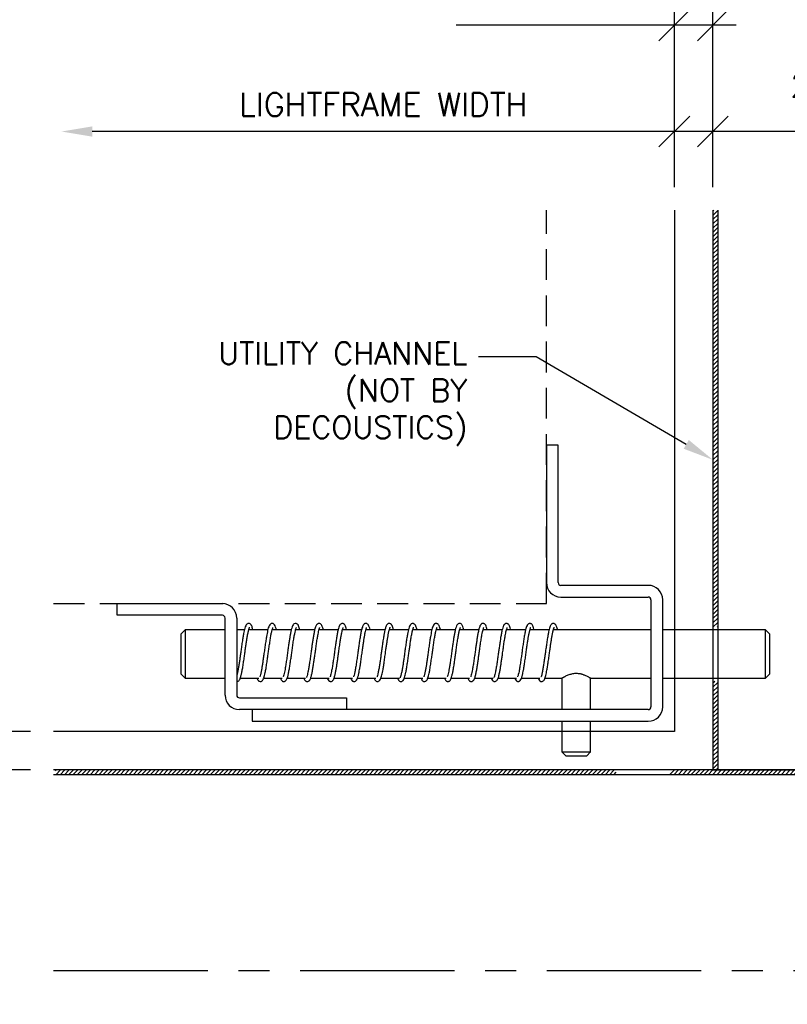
# Model space of a CAD drawing. Header units: inches. Extents: x 0 to 70.2, y -46 to 53.5.
# Tile 8 of 17: x 21.3 to 27.5, y 36.6 to 44.6. Entities that reach past the tile are written whole.
import ezdxf
from ezdxf import colors
from ezdxf.entities.mleader import LeaderData, LeaderLine
from ezdxf.math import Vec2, Vec3

# ---------------------------------------------------------------- set-up
doc = ezdxf.new("R2010")
doc.units = ezdxf.units.IN
doc.header["$MEASUREMENT"] = 0
doc.linetypes.add('CENTER', pattern=[2, 1.25, -0.25, 0.25, -0.25])
doc.linetypes.add('HIDDEN', pattern=[0.375, 0.25, -0.125])
for name, color, linetype in [('1-ARCH', 1, 'Continuous'), ('1-DIM', 4, 'Continuous'), ('1-MOUNT', 155, 'Continuous'), ('1-PANEL EDGE', 2, 'Continuous'), ('1-REF', 4, 'Continuous'), ('1-TEXT', 2, 'Continuous')]:
    doc.layers.add(name, color=color, linetype=linetype)
doc.styles.add('TEXT', font='romans.shx')
doc.dimstyles.new('DIM 6-12', dxfattribs={"dimscale": 2, "dimtxt": 0.09375, "dimasz": 0.125, "dimexe": 0.09375, "dimexo": 0.09375, "dimgap": 0.0625, "dimtad": 1, "dimdec": 5, "dimzin": 3, "dimdsep": 46, "dimlunit": 5, "dimtxsty": 'TEXT', "dimblk": 'OBLIQUE', "dimcen": 0.09375, "dimdle": 0.09375, "dimclrd": 256, "dimclre": 4, "dimclrt": 2, "dimadec": 0, "dimazin": 0, "dimtfac": 1, "dimtdec": 5, "dimtmove": 0, "dimatfit": 3, "dimfxl": 0, "dimtolj": 1, "dimtzin": 0, "dimlwd": -1, "dimlwe": -1, "dimarcsym": 0})

# ---------------------------------------------------------------- blocks, each defined once
blk = doc.blocks.new('_Oblique')
at = {"color": 0, "linetype": 'ByBlock', "lineweight": -2}
blk.add_line((-0.5, -0.5), (0.5, 0.5), dxfattribs=at)
blk = doc.blocks.new('*D59')
at = {"layer": '1-DIM', "color": 4, "transparency": 16777216}
blk.add_line((26.6079, 43.2533), (26.6079, 43.8909), dxfattribs=at)
at = {"layer": '1-DIM', "transparency": 16777216}
blk.add_line((26.7954, 43.7034), (21.8881, 43.7034), dxfattribs=at)
blk.add_solid([(21.8881, 43.7451), (21.8881, 43.6618), (21.6381, 43.7034)], dxfattribs=at)
at = {"layer": 'Defpoints', "color": 0, "transparency": 16777216}
for p in [(21.6381, 43.7034), (21.6381, 43.7034), (26.6079, 43.0658)]:
    blk.add_point(p, dxfattribs=at)
at = {"layer": '1-DIM', "transparency": 16777216, "xscale": 0.25, "yscale": 0.25, "zscale": 0.25}
blk.add_blockref('_Oblique', (26.6079, 43.7034), dxfattribs=at)
at = {"layer": '1-DIM', "color": 2, "transparency": 16777216, "insert": (24.248, 43.9222), "char_height": 0.1875, "attachment_point": 5, "style": 'TEXT', "bg_fill": 3, "box_fill_scale": 1.25, "bg_fill_color": 256, "bg_fill_true_color": 13158600, "bg_fill_transparency": 0}
blk.add_mtext('\\A1;LIGHTFRAME WIDTH', dxfattribs=at)
blk = doc.blocks.new('*D60')
at = {"layer": '1-DIM', "transparency": 16777216}
blk.add_line((19.2218, 39.0248), (19.2218, 38.3373), dxfattribs=at)
at = {"layer": '1-DIM', "color": 4, "transparency": 16777216}
for p, q in [((19.8325, 38.8373), (19.0343, 38.8373)), ((21.387, 38.5248), (19.0343, 38.5248))]:
    blk.add_line(p, q, dxfattribs=at)
at = {"layer": 'Defpoints', "color": 0, "transparency": 16777216}
for p in [(20.02, 38.8373), (19.2218, 38.5248), (21.5745, 38.5248)]:
    blk.add_point(p, dxfattribs=at)
at = {"layer": '1-DIM', "transparency": 16777216, "xscale": 0.25, "yscale": 0.25, "zscale": 0.25}
for p, rotation in [((19.2218, 38.8373), 90), ((19.2218, 38.5248), 270)]:
    blk.add_blockref('_Oblique', p, dxfattribs=dict(at, rotation=rotation))
at = {"layer": '1-DIM', "color": 2, "transparency": 16777216, "insert": (18.6906, 38.681), "char_height": 0.1875, "attachment_point": 5, "rotation": 90, "style": 'TEXT', "bg_fill": 3, "box_fill_scale": 1.25, "bg_fill_color": 256, "bg_fill_true_color": 13158600, "bg_fill_transparency": 0}
blk.add_mtext('\\A1;NOM.\\P{\\H1.000000x;\\S5/16;}" [7.9]', dxfattribs=at)
blk = doc.blocks.new('*D61')
at = {"layer": '1-DIM', "transparency": 16777216}
blk.add_line((20.02, 38.7123), (20.02, 35.0873), dxfattribs=at)
at = {"layer": '1-DIM', "color": 4, "transparency": 16777216}
blk.add_line((21.387, 35.2748), (19.8325, 35.2748), dxfattribs=at)
at = {"layer": 'Defpoints', "color": 0, "transparency": 16777216}
for p in [(20.02, 38.5248), (20.02, 35.2748), (21.5745, 35.2748)]:
    blk.add_point(p, dxfattribs=at)
at = {"layer": '1-DIM', "transparency": 16777216, "xscale": 0.25, "yscale": 0.25, "zscale": 0.25}
for p, rotation in [((20.02, 38.5248), 90), ((20.02, 35.2748), 270)]:
    blk.add_blockref('_Oblique', p, dxfattribs=dict(at, rotation=rotation))
at = {"layer": '1-DIM', "color": 2, "transparency": 16777216, "insert": (19.645, 36.8998), "char_height": 0.1875, "attachment_point": 5, "rotation": 90, "style": 'TEXT', "bg_fill": 3, "box_fill_scale": 1.25, "bg_fill_color": 256, "bg_fill_true_color": 13158600, "bg_fill_transparency": 0}
blk.add_mtext('\\A1;3{\\H1.000000x;\\S1/4;}" [82.6]', dxfattribs=at)
blk = doc.blocks.new('*D64')
at = {"layer": '1-DIM', "transparency": 16777216}
blk.add_line((20.02, 38.6498), (20.02, 42.1114), dxfattribs=at)
at = {"layer": '1-DIM', "color": 4, "transparency": 16777216}
blk.add_line((21.387, 38.8373), (19.8325, 38.8373), dxfattribs=at)
at = {"layer": '1-DIM', "transparency": 16777216}
blk.add_solid([(19.9784, 42.1114), (20.0617, 42.1114), (20.02, 42.3614)], dxfattribs=at)
at = {"layer": 'Defpoints', "color": 0, "transparency": 16777216}
for p in [(20.02, 42.3614), (20.02, 42.3614), (21.5745, 38.8373)]:
    blk.add_point(p, dxfattribs=at)
at = {"layer": '1-DIM', "transparency": 16777216, "xscale": 0.25, "yscale": 0.25, "zscale": 0.25, "rotation": 270}
blk.add_blockref('_Oblique', (20.02, 38.8373), dxfattribs=at)
at = {"layer": '1-DIM', "color": 2, "transparency": 16777216, "insert": (19.8013, 40.4743), "char_height": 0.1875, "attachment_point": 5, "rotation": 90, "style": 'TEXT', "bg_fill": 3, "box_fill_scale": 1.25, "bg_fill_color": 256, "bg_fill_true_color": 13158600, "bg_fill_transparency": 0}
blk.add_mtext('\\A1;LIGHTFRAME LENGTH', dxfattribs=at)
blk = doc.blocks.new('LF_slidebolt_side')
at = {"layer": '1-MOUNT'}
for p, q in [((-8.3, 31.38), (-9.11, 30.57)), ((-9.11, 30.57), (-9.11, 24.24)), ((-3.18, 30.57), (-4, 31.38)), ((-3.18, 24.24), (-3.18, 30.57)), ((60.58, 24.24), (-20.97, 24.24)), ((60.58, 21.83), (60.58, 24.24)), ((-23.94, 21.27), (-23.94, -0.79)), ((-21.53, -0.79), (-21.53, 21.27)), ((-20.97, 21.83), (60.58, 21.83)), ((-9.11, 21.83), (-9.11, 15.39)), ((-3.18, 15.39), (-3.18, 21.83)), ((41.17, 21.83), (63.21, 21.83)), ((41.17, 19.42), (41.17, 21.83)), ((63.21, 19.42), (41.17, 19.42)), ((63.77, 2.97), (63.77, 18.86)), ((66.18, 18.86), (66.18, 2.97)), ((-45.14, 15.39), (-45.95, 14.57)), ((-45.95, 6.23), (-45.95, 14.57)), ((-23.94, 15.39), (-45.14, 15.39)), ((-45.14, 15.39), (-45.14, 5.42)), ((-9.11, 15.39), (-21.53, 15.39)), ((0.31, 15.39), (-3.19, 15.39)), ((5.13, 15.39), (1.33, 15.39)), ((9.96, 15.39), (6.16, 15.39)), ((14.79, 15.39), (10.98, 15.39)), ((19.61, 15.39), (15.81, 15.39)), ((24.43, 15.39), (20.63, 15.39)), ((29.27, 15.39), (25.46, 15.39)), ((34.09, 15.39), (30.29, 15.39)), ((38.91, 15.39), (35.11, 15.39)), ((43.74, 15.39), (39.94, 15.39)), ((48.57, 15.39), (44.76, 15.39)), ((53.39, 15.39), (49.59, 15.39)), ((58.22, 15.39), (54.42, 15.39)), ((63.05, 15.39), (59.24, 15.39)), ((63.77, 16.05), (63.73, 16.05)), ((74.4, 15.39), (66.18, 15.39)), ((75.21, 14.57), (74.4, 15.39)), ((74.4, 5.42), (74.4, 15.39)), ((75.21, 14.57), (75.21, 6.23)), ((-45.95, 6.23), (-45.14, 5.42)), ((74.4, 5.42), (75.21, 6.23)), ((-45.14, 5.42), (-23.94, 5.42)), ((-21.53, 5.42), (-1.43, 5.42)), ((-0.54, 5.42), (3.4, 5.42)), ((4.29, 5.42), (8.23, 5.42)), ((9.11, 5.42), (13.05, 5.42)), ((13.94, 5.42), (17.88, 5.42)), ((18.76, 5.42), (22.7, 5.42)), ((23.59, 5.42), (27.53, 5.42)), ((28.42, 5.42), (32.36, 5.42)), ((33.25, 5.42), (37.18, 5.42)), ((38.07, 5.42), (42.01, 5.42)), ((42.89, 5.42), (46.83, 5.42)), ((47.72, 5.42), (51.66, 5.42)), ((52.55, 5.42), (56.48, 5.42)), ((57.37, 5.42), (61.31, 5.42)), ((62.2, 5.42), (63.77, 5.42)), ((66.18, 5.42), (74.4, 5.42)), ((66.74, 2.41), (88.42, 2.41)), ((88.42, 2.41), (88.42, 0)), ((88.42, 0), (66.74, 0)), ((-2.97, -1.35), (-20.97, -1.35)), ((-20.97, -3.76), (-2.97, -3.76)), ((-2.41, -4.32), (-2.41, -32.65)), ((0, -32.65), (0, -4.32)), ((-2.41, -32.65), (0, -32.65))]:
    blk.add_line(p, q, dxfattribs=at)
for centre, radius, start, end in [((-6.15, -3101.6), 3132.17, 89.94575, 90.05425), ((-6.15, -2192.29), 2223.67, 89.94453, 90.05546), ((-20.97, 21.27), 2.97, 90, 180), ((-20.97, 21.27), 0.559, 90, 180), ((63.21, 18.86), 2.97, 0, 90), ((63.21, 18.86), 0.559, 0, 90), ((66.74, 2.97), 2.97, 180, 270), ((66.74, 2.97), 0.559, 180, 270), ((-20.97, -0.79), 2.97, 180, 270), ((-20.97, -0.79), 0.559, 180, 270), ((-2.97, -4.32), 2.97, 0, 90), ((-2.97, -4.32), 0.559, 0, 90)]:
    blk.add_arc(centre, radius, start, end, dxfattribs=at)
for points, knots in [([(-9.11, 15.39), (-9.11, 15.39), (-9.11, 15.38), (-9.08, 15.37), (-9.04, 15.34), (-8.96, 15.3), (-8.82, 15.22), (-8.59, 15.09), (-8.3, 14.95), (-8.01, 14.82), (-7.74, 14.71), (-7.51, 14.63), (-7.27, 14.56), (-6.97, 14.49), (-6.61, 14.43), (-6.2, 14.4), (-5.78, 14.42), (-5.38, 14.48), (-4.99, 14.57), (-4.61, 14.69), (-4.25, 14.83), (-3.97, 14.96), (-3.76, 15.06), (-3.62, 15.14), (-3.49, 15.21), (-3.38, 15.27), (-3.3, 15.32), (-3.24, 15.35), (-3.2, 15.38), (-3.18, 15.39), (-3.18, 15.38), (-3.19, 15.38)], [0, 0, 0, 0, 0.023425, 0.047032, 0.071201, 0.095557, 0.142515, 0.190663, 0.241256, 0.293023, 0.321148, 0.349475, 0.37849, 0.407774, 0.450793, 0.495015, 0.53806, 0.582397, 0.625169, 0.668854, 0.718999, 0.770272, 0.798502, 0.82694, 0.856075, 0.885475, 0.911776, 0.938305, 0.9656, 0.993179, 1, 1, 1, 1]), ([(-3.14, 15.39), (-3.14, 15.39), (-3.16, 15.42), (-3.17, 15.45), (-3.18, 15.47)], [0, 0, 0, 0, 0.176888, 1, 1, 1, 1]), ([(-2.3, 5.42), (-2.29, 5.36), (-2.24, 5.14), (-2.15, 4.86), (-2.04, 4.58), (-1.95, 4.41), (-1.84, 4.27), (-1.69, 4.15), (-1.47, 4.08), (-1.26, 4.11), (-1.09, 4.19), (-0.96, 4.32), (-0.82, 4.52), (-0.69, 4.85), (-0.56, 5.28), (-0.43, 5.86), (-0.29, 6.6), (-0.14, 7.53), (0.01, 8.56), (0.15, 9.56), (0.28, 10.5), (0.41, 11.41), (0.54, 12.32), (0.68, 13.22), (0.83, 14.03), (0.97, 14.66), (1.08, 15.03), (1.12, 15.1), (1.12, 15.11)], [0, 0, 0, 0, 0.013644, 0.055571, 0.090938, 0.118208, 0.138843, 0.157756, 0.181394, 0.201638, 0.215986, 0.242047, 0.277482, 0.31408, 0.362001, 0.407076, 0.459032, 0.517465, 0.575993, 0.628405, 0.67438, 0.721003, 0.771499, 0.825011, 0.880873, 0.937953, 0.993632, 1, 1, 1, 1]), ([(1.68, 15.39), (1.67, 15.42), (1.61, 15.6), (1.49, 15.8), (1.27, 16.01), (0.95, 16.07), (0.73, 16), (0.55, 15.86), (0.38, 15.61), (0.25, 15.28), (0.13, 14.82), (0.01, 14.29), (-0.11, 13.68), (-0.24, 12.9), (-0.39, 11.93), (-0.54, 10.86), (-0.68, 9.84), (-0.81, 8.93), (-0.93, 8.1), (-1.04, 7.34), (-1.17, 6.6), (-1.3, 5.9), (-1.42, 5.4), (-1.51, 5.11), (-1.57, 4.97), (-1.6, 4.91), (-1.63, 4.88), (-1.62, 4.89), (-1.62, 4.89)], [0, 0, 0, 0, 0.010051, 0.060288, 0.101319, 0.122146, 0.147859, 0.178102, 0.206652, 0.258541, 0.305038, 0.34774, 0.389509, 0.439102, 0.497507, 0.557715, 0.611101, 0.658694, 0.703632, 0.747971, 0.792791, 0.84515, 0.905683, 0.936279, 0.962189, 0.983274, 0.999595, 1, 1, 1, 1]), ([(2.52, 5.42), (2.54, 5.36), (2.6, 5.09), (2.7, 4.76), (2.86, 4.43), (3.02, 4.22), (3.28, 4.09), (3.48, 4.09), (3.66, 4.15), (3.79, 4.24), (3.89, 4.35), (4.02, 4.55), (4.15, 4.88), (4.29, 5.39), (4.44, 6.06), (4.59, 6.91), (4.74, 7.9), (4.89, 8.92), (5.03, 9.93), (5.17, 10.97), (5.33, 12.06), (5.49, 13.1), (5.64, 13.96), (5.78, 14.58), (5.89, 14.96), (5.93, 15.06), (5.94, 15.09)], [0, 0, 0, 0, 0.015034, 0.06595, 0.110952, 0.151688, 0.173336, 0.193064, 0.209096, 0.225651, 0.247105, 0.271689, 0.320431, 0.368952, 0.421814, 0.479395, 0.539006, 0.594335, 0.644178, 0.696552, 0.755805, 0.819027, 0.877632, 0.929615, 0.976039, 1, 1, 1, 1]), ([(6.51, 15.39), (6.5, 15.41), (6.44, 15.6), (6.33, 15.78), (6.12, 15.97), (5.98, 16.04), (5.83, 16.06), (5.67, 16.04), (5.53, 15.98), (5.31, 15.79), (5.14, 15.46), (4.98, 14.96), (4.84, 14.33), (4.71, 13.68), (4.59, 12.95), (4.46, 12.05), (4.3, 11), (4.15, 9.89), (4.01, 8.87), (3.88, 7.97), (3.76, 7.18), (3.63, 6.47), (3.5, 5.81), (3.39, 5.35), (3.3, 5.07), (3.24, 4.94), (3.24, 4.93), (3.24, 4.92)], [0, 0, 0, 0, 0.008412, 0.062168, 0.08746, 0.107237, 0.120486, 0.133216, 0.152541, 0.17782, 0.2346, 0.295599, 0.34886, 0.392793, 0.436897, 0.48978, 0.551137, 0.609957, 0.664372, 0.7144, 0.761058, 0.805796, 0.85603, 0.913944, 0.945016, 0.97427, 1, 1, 1, 1]), ([(7.35, 5.42), (7.36, 5.36), (7.42, 5.12), (7.52, 4.79), (7.66, 4.47), (7.81, 4.28), (7.93, 4.18), (8.1, 4.1), (8.31, 4.08), (8.52, 4.16), (8.67, 4.29), (8.79, 4.45), (8.93, 4.73), (9.07, 5.22), (9.23, 5.91), (9.39, 6.73), (9.52, 7.62), (9.66, 8.54), (9.79, 9.45), (9.92, 10.38), (10.05, 11.37), (10.21, 12.39), (10.35, 13.33), (10.49, 14.06), (10.62, 14.63), (10.71, 14.96), (10.78, 15.14), (10.82, 15.22), (10.82, 15.23), (10.82, 15.24)], [0, 0, 0, 0, 0.014391, 0.056443, 0.102472, 0.129824, 0.148837, 0.163907, 0.181577, 0.204355, 0.223648, 0.241143, 0.284883, 0.338644, 0.393236, 0.446504, 0.497611, 0.545873, 0.590519, 0.633831, 0.682992, 0.737921, 0.79361, 0.843242, 0.886164, 0.931349, 0.956938, 0.983351, 1, 1, 1, 1]), ([(11.33, 15.39), (11.33, 15.41), (11.27, 15.6), (11.16, 15.78), (10.94, 15.98), (10.72, 16.07), (10.42, 16.03), (10.22, 15.87), (10.1, 15.71), (10, 15.51), (9.89, 15.21), (9.76, 14.76), (9.63, 14.14), (9.49, 13.42), (9.38, 12.67), (9.26, 11.89), (9.14, 11.04), (9.01, 10.09), (8.86, 9.04), (8.71, 8), (8.57, 7.09), (8.44, 6.38), (8.33, 5.82), (8.22, 5.37), (8.09, 4.99), (8.08, 4.95), (8.07, 4.93)], [0, 0, 0, 0, 0.00631, 0.062701, 0.089562, 0.115987, 0.141622, 0.171844, 0.19675, 0.226581, 0.264219, 0.306446, 0.363832, 0.412727, 0.456882, 0.501631, 0.547088, 0.596794, 0.652695, 0.71419, 0.769405, 0.816233, 0.857478, 0.902054, 0.950854, 1, 1, 1, 1]), ([(12.17, 5.42), (12.17, 5.41), (12.22, 5.21), (12.32, 4.87), (12.48, 4.47), (12.66, 4.23), (12.92, 4.1), (13.16, 4.08), (13.36, 4.17), (13.5, 4.3), (13.6, 4.43), (13.7, 4.62), (13.83, 4.96), (13.97, 5.52), (14.13, 6.28), (14.27, 7.08), (14.39, 7.91), (14.52, 8.75), (14.64, 9.65), (14.78, 10.64), (14.93, 11.69), (15.08, 12.7), (15.22, 13.54), (15.35, 14.21), (15.47, 14.73), (15.58, 15.06), (15.59, 15.11), (15.6, 15.11)], [0, 0, 0, 0, 0.00068, 0.049219, 0.104517, 0.151533, 0.171806, 0.19554, 0.218086, 0.23599, 0.257237, 0.28595, 0.322526, 0.384549, 0.441173, 0.491223, 0.538131, 0.583821, 0.628989, 0.679064, 0.735686, 0.795255, 0.848395, 0.894884, 0.941245, 0.995206, 1, 1, 1, 1]), ([(16.16, 15.39), (16.15, 15.42), (16.1, 15.56), (16.01, 15.72), (15.89, 15.88), (15.78, 15.97), (15.62, 16.04), (15.41, 16.07), (15.2, 15.99), (15.06, 15.88), (14.97, 15.77), (14.87, 15.6), (14.73, 15.28), (14.57, 14.68), (14.4, 13.89), (14.25, 13.02), (14.12, 12.12), (13.99, 11.23), (13.86, 10.32), (13.73, 9.34), (13.58, 8.3), (13.43, 7.31), (13.29, 6.47), (13.16, 5.83), (13.03, 5.32), (12.94, 5.04), (12.88, 4.91), (12.88, 4.91), (12.88, 4.91)], [0, 0, 0, 0, 0.010434, 0.04871, 0.072974, 0.091786, 0.106406, 0.127328, 0.151282, 0.170379, 0.185748, 0.20438, 0.255626, 0.319643, 0.3807, 0.436765, 0.488702, 0.537435, 0.583384, 0.633852, 0.690965, 0.751686, 0.806647, 0.854684, 0.901016, 0.955258, 0.982967, 1, 1, 1, 1]), ([(17, 5.42), (17.04, 5.26), (17.13, 4.92), (17.25, 4.6), (17.4, 4.34), (17.56, 4.18), (17.77, 4.08), (18.1, 4.1), (18.35, 4.3), (18.53, 4.61), (18.7, 5.09), (18.85, 5.74), (18.99, 6.45), (19.11, 7.19), (19.23, 7.98), (19.36, 8.88), (19.5, 9.9), (19.65, 10.99), (19.81, 12.05), (19.94, 12.95), (20.07, 13.66), (20.19, 14.26), (20.3, 14.75), (20.41, 15.08), (20.43, 15.12), (20.43, 15.12)], [0, 0, 0, 0, 0.043484, 0.093407, 0.120823, 0.150147, 0.177384, 0.198573, 0.238426, 0.285861, 0.344726, 0.402594, 0.452296, 0.495499, 0.540584, 0.588958, 0.641359, 0.698132, 0.75832, 0.810989, 0.85536, 0.896789, 0.944646, 0.998066, 1, 1, 1, 1]), ([(20.99, 15.39), (20.97, 15.43), (20.92, 15.58), (20.81, 15.75), (20.69, 15.9), (20.54, 16), (20.37, 16.06), (20.16, 16.05), (19.91, 15.92), (19.74, 15.71), (19.59, 15.38), (19.45, 14.91), (19.3, 14.25), (19.14, 13.42), (19, 12.46), (18.84, 11.44), (18.7, 10.44), (18.57, 9.41), (18.41, 8.34), (18.25, 7.27), (18.09, 6.36), (17.96, 5.71), (17.84, 5.25), (17.76, 5.02), (17.71, 4.92), (17.71, 4.91), (17.7, 4.9)], [0, 0, 0, 0, 0.017164, 0.050408, 0.080177, 0.096747, 0.113208, 0.133413, 0.155356, 0.196701, 0.242532, 0.294327, 0.349722, 0.407652, 0.466942, 0.523819, 0.576221, 0.626621, 0.684792, 0.749955, 0.811241, 0.863415, 0.907764, 0.955101, 0.980202, 1, 1, 1, 1]), ([(21.83, 5.42), (21.83, 5.39), (21.89, 5.11), (22.01, 4.75), (22.17, 4.4), (22.37, 4.2), (22.53, 4.12), (22.67, 4.09), (22.83, 4.1), (22.97, 4.15), (23.19, 4.31), (23.36, 4.62), (23.51, 5.05), (23.64, 5.6), (23.77, 6.2), (23.89, 6.88), (24.02, 7.74), (24.17, 8.78), (24.33, 9.87), (24.47, 10.91), (24.6, 11.84), (24.73, 12.66), (24.85, 13.41), (24.98, 14.11), (25.1, 14.62), (25.19, 14.94), (25.22, 15.04), (25.24, 15.09)], [0, 0, 0, 0, 0.007043, 0.066349, 0.122986, 0.148739, 0.169518, 0.183831, 0.195383, 0.212966, 0.236662, 0.288952, 0.343324, 0.392249, 0.434816, 0.477468, 0.528367, 0.588059, 0.6465, 0.70007, 0.749571, 0.795827, 0.839551, 0.888522, 0.946096, 0.977231, 1, 1, 1, 1]), ([(25.81, 15.39), (25.81, 15.4), (25.77, 15.52), (25.69, 15.66), (25.59, 15.83), (25.42, 15.98), (25.16, 16.07), (24.92, 16.03), (24.75, 15.92), (24.63, 15.79), (24.51, 15.59), (24.39, 15.3), (24.28, 14.9), (24.14, 14.32), (23.99, 13.54), (23.83, 12.54), (23.67, 11.45), (23.52, 10.39), (23.39, 9.38), (23.24, 8.37), (23.09, 7.37), (22.94, 6.47), (22.79, 5.75), (22.66, 5.24), (22.55, 4.95), (22.53, 4.92), (22.53, 4.9)], [0, 0, 0, 0, 0.006092, 0.038462, 0.06524, 0.092167, 0.116449, 0.14173, 0.16012, 0.185385, 0.218239, 0.250557, 0.295482, 0.34303, 0.399883, 0.464658, 0.527162, 0.581784, 0.631996, 0.686907, 0.745879, 0.805117, 0.862091, 0.915696, 0.963926, 1, 1, 1, 1]), ([(26.65, 5.42), (26.69, 5.27), (26.76, 4.99), (26.86, 4.69), (26.96, 4.49), (27.05, 4.36), (27.14, 4.25), (27.29, 4.14), (27.53, 4.07), (27.78, 4.13), (28.02, 4.32), (28.19, 4.63), (28.34, 5.08), (28.48, 5.64), (28.61, 6.29), (28.75, 7.1), (28.9, 8.09), (29.05, 9.14), (29.19, 10.15), (29.32, 11.07), (29.44, 11.93), (29.57, 12.75), (29.7, 13.56), (29.85, 14.31), (29.97, 14.8), (30.06, 15.08), (30.11, 15.19), (30.14, 15.25), (30.14, 15.25), (30.14, 15.26)], [0, 0, 0, 0, 0.03666, 0.073149, 0.102442, 0.119519, 0.134364, 0.153052, 0.176144, 0.200711, 0.22557, 0.27761, 0.329693, 0.374965, 0.418227, 0.467791, 0.523826, 0.579484, 0.628809, 0.672681, 0.715982, 0.760569, 0.8073, 0.860421, 0.919286, 0.947127, 0.970387, 0.989002, 1, 1, 1, 1]), ([(30.63, 15.39), (30.6, 15.48), (30.54, 15.62), (30.46, 15.76), (30.37, 15.87), (30.24, 15.98), (30.03, 16.07), (29.79, 16.04), (29.54, 15.91), (29.36, 15.66), (29.2, 15.27), (29.06, 14.74), (28.93, 14.14), (28.79, 13.39), (28.65, 12.45), (28.49, 11.4), (28.35, 10.39), (28.22, 9.45), (28.09, 8.55), (27.96, 7.65), (27.82, 6.77), (27.66, 5.95), (27.54, 5.41), (27.44, 5.11), (27.39, 4.97), (27.35, 4.9), (27.34, 4.89), (27.34, 4.89)], [0, 0, 0, 0, 0.035249, 0.054573, 0.070157, 0.088807, 0.112217, 0.136186, 0.156814, 0.205338, 0.261779, 0.311081, 0.356886, 0.409261, 0.468307, 0.528587, 0.582434, 0.629786, 0.677021, 0.727897, 0.782134, 0.841695, 0.905582, 0.936695, 0.962869, 0.983964, 1, 1, 1, 1]), ([(31.48, 5.42), (31.52, 5.24), (31.62, 4.87), (31.74, 4.58), (31.85, 4.4), (31.92, 4.3), (32.05, 4.18), (32.24, 4.09), (32.46, 4.09), (32.64, 4.16), (32.75, 4.24), (32.87, 4.38), (32.99, 4.6), (33.11, 4.9), (33.22, 5.27), (33.33, 5.77), (33.47, 6.48), (33.62, 7.39), (33.77, 8.41), (33.92, 9.42), (34.04, 10.36), (34.17, 11.27), (34.31, 12.19), (34.44, 13.09), (34.59, 13.92), (34.74, 14.58), (34.85, 14.99), (34.89, 15.08), (34.9, 15.1)], [0, 0, 0, 0, 0.04595, 0.098632, 0.118143, 0.133434, 0.151026, 0.173389, 0.195957, 0.210905, 0.228043, 0.25054, 0.28767, 0.323243, 0.355085, 0.39978, 0.450797, 0.508394, 0.567758, 0.621195, 0.668026, 0.714101, 0.764161, 0.81736, 0.873022, 0.930095, 0.986669, 1, 1, 1, 1]), ([(35.46, 15.39), (35.44, 15.45), (35.37, 15.64), (35.23, 15.85), (34.97, 16.05), (34.64, 16.05), (34.37, 15.92), (34.16, 15.6), (34.01, 15.2), (33.88, 14.72), (33.77, 14.18), (33.64, 13.54), (33.51, 12.72), (33.36, 11.72), (33.21, 10.65), (33.08, 9.65), (32.95, 8.76), (32.83, 7.95), (32.71, 7.19), (32.59, 6.46), (32.48, 5.9), (32.38, 5.5), (32.31, 5.24), (32.25, 5.05), (32.2, 4.94), (32.17, 4.89), (32.17, 4.89), (32.17, 4.89)], [0, 0, 0, 0, 0.020141, 0.068036, 0.108708, 0.130724, 0.15913, 0.216669, 0.2674, 0.313111, 0.355108, 0.398063, 0.449289, 0.509368, 0.568331, 0.620519, 0.667211, 0.712109, 0.756346, 0.802133, 0.85625, 0.886411, 0.91816, 0.946988, 0.971033, 0.990249, 1, 1, 1, 1]), ([(36.3, 5.42), (36.31, 5.38), (36.37, 5.14), (36.46, 4.82), (36.62, 4.47), (36.77, 4.25), (37, 4.11), (37.21, 4.08), (37.39, 4.12), (37.56, 4.22), (37.68, 4.36), (37.81, 4.56), (37.93, 4.87), (38.05, 5.3), (38.2, 5.95), (38.35, 6.78), (38.5, 7.75), (38.65, 8.77), (38.79, 9.79), (38.93, 10.82), (39.09, 11.91), (39.25, 12.96), (39.4, 13.85), (39.54, 14.5), (39.66, 14.93), (39.71, 15.05), (39.73, 15.1)], [0, 0, 0, 0, 0.007813, 0.05937, 0.105263, 0.146063, 0.167401, 0.188137, 0.205243, 0.220753, 0.248526, 0.281285, 0.313765, 0.362062, 0.414139, 0.471074, 0.53081, 0.586867, 0.637337, 0.688676, 0.746967, 0.810162, 0.869593, 0.922569, 0.969317, 1, 1, 1, 1]), ([(40.28, 15.39), (40.27, 15.44), (40.2, 15.65), (40.06, 15.85), (39.84, 16), (39.7, 16.05), (39.54, 16.06), (39.4, 16.02), (39.25, 15.93), (39.05, 15.72), (38.89, 15.38), (38.74, 14.84), (38.6, 14.21), (38.47, 13.55), (38.35, 12.79), (38.21, 11.86), (38.05, 10.78), (37.91, 9.69), (37.77, 8.69), (37.63, 7.81), (37.52, 7.04), (37.39, 6.33), (37.26, 5.69), (37.13, 5.17), (37.01, 4.93), (37.02, 4.92), (37.02, 4.92)], [0, 0, 0, 0, 0.018618, 0.071831, 0.095467, 0.112712, 0.12422, 0.139538, 0.161444, 0.187999, 0.246175, 0.306437, 0.357968, 0.400569, 0.446333, 0.501152, 0.563058, 0.620939, 0.67458, 0.723896, 0.770068, 0.81517, 0.867057, 0.926505, 0.985317, 1, 1, 1, 1]), ([(41.13, 5.42), (41.14, 5.38), (41.19, 5.16), (41.28, 4.85), (41.43, 4.48), (41.58, 4.28), (41.72, 4.17), (41.85, 4.11), (42.03, 4.08), (42.27, 4.13), (42.46, 4.29), (42.57, 4.45), (42.7, 4.71), (42.83, 5.13), (42.99, 5.8), (43.15, 6.6), (43.29, 7.49), (43.42, 8.41), (43.55, 9.32), (43.68, 10.24), (43.82, 11.22), (43.97, 12.25), (44.11, 13.2), (44.26, 13.97), (44.38, 14.55), (44.48, 14.9), (44.52, 15.02), (44.53, 15.06)], [0, 0, 0, 0, 0.009295, 0.053343, 0.101502, 0.144374, 0.15844, 0.169685, 0.186537, 0.209728, 0.237931, 0.263484, 0.294573, 0.350569, 0.408526, 0.465223, 0.519742, 0.571364, 0.61926, 0.664751, 0.715871, 0.773252, 0.832838, 0.886415, 0.932774, 0.979481, 1, 1, 1, 1]), ([(45.11, 15.39), (45.09, 15.43), (45.02, 15.65), (44.89, 15.85), (44.64, 16.03), (44.39, 16.07), (44.16, 15.99), (44, 15.87), (43.9, 15.73), (43.8, 15.55), (43.67, 15.23), (43.53, 14.71), (43.38, 14), (43.25, 13.27), (43.14, 12.53), (43.02, 11.73), (42.89, 10.86), (42.76, 9.89), (42.61, 8.83), (42.46, 7.8), (42.33, 6.94), (42.2, 6.26), (42.09, 5.72), (41.98, 5.29), (41.86, 4.96), (41.86, 4.95), (41.86, 4.94)], [0, 0, 0, 0, 0.016729, 0.072384, 0.09902, 0.12538, 0.149683, 0.169181, 0.190779, 0.218978, 0.255061, 0.317534, 0.373352, 0.420685, 0.464901, 0.509814, 0.555765, 0.606588, 0.663884, 0.725235, 0.778745, 0.823955, 0.865491, 0.910821, 0.960652, 1, 1, 1, 1]), ([(45.96, 5.42), (45.99, 5.26), (46.08, 4.9), (46.24, 4.52), (46.41, 4.27), (46.64, 4.12), (46.87, 4.07), (47.09, 4.14), (47.26, 4.27), (47.38, 4.42), (47.49, 4.63), (47.61, 4.97), (47.75, 5.48), (47.89, 6.16), (48.03, 6.96), (48.16, 7.78), (48.28, 8.63), (48.41, 9.52), (48.54, 10.49), (48.69, 11.54), (48.84, 12.56), (48.98, 13.43), (49.11, 14.12), (49.24, 14.67), (49.35, 15.02), (49.4, 15.19), (49.46, 15.25), (49.43, 15.24), (49.43, 15.24)], [0, 0, 0, 0, 0.039543, 0.092191, 0.138974, 0.15832, 0.179982, 0.202748, 0.22116, 0.243892, 0.274578, 0.314773, 0.359697, 0.414825, 0.46362, 0.508742, 0.55272, 0.595741, 0.642879, 0.69624, 0.753642, 0.805449, 0.850965, 0.894548, 0.945147, 0.972272, 0.998053, 1, 1, 1, 1]), ([(49.94, 15.39), (49.94, 15.4), (49.9, 15.53), (49.81, 15.69), (49.67, 15.88), (49.53, 15.99), (49.32, 16.06), (49.1, 16.05), (48.92, 15.95), (48.79, 15.82), (48.7, 15.69), (48.59, 15.49), (48.46, 15.12), (48.32, 14.54), (48.15, 13.72), (48.01, 12.85), (47.87, 11.95), (47.75, 11.05), (47.62, 10.13), (47.48, 9.14), (47.33, 8.1), (47.18, 7.13), (47.04, 6.34), (46.91, 5.72), (46.82, 5.33), (46.74, 5.09), (46.69, 4.96), (46.65, 4.9), (46.66, 4.91), (46.66, 4.91)], [0, 0, 0, 0, 0.00311, 0.041376, 0.074492, 0.097934, 0.113814, 0.137504, 0.159564, 0.176817, 0.198999, 0.229422, 0.267971, 0.332133, 0.392261, 0.447295, 0.498646, 0.546647, 0.592841, 0.6446, 0.702891, 0.762961, 0.816627, 0.863242, 0.910923, 0.937858, 0.966565, 0.992801, 1, 1, 1, 1]), ([(50.78, 5.42), (50.82, 5.28), (50.9, 4.96), (51.03, 4.58), (51.23, 4.26), (51.48, 4.1), (51.81, 4.08), (52.11, 4.27), (52.29, 4.56), (52.46, 5.01), (52.61, 5.64), (52.75, 6.35), (52.88, 7.08), (52.99, 7.86), (53.12, 8.75), (53.26, 9.74), (53.41, 10.83), (53.57, 11.9), (53.71, 12.83), (53.83, 13.57), (53.95, 14.18), (54.07, 14.69), (54.18, 15.04), (54.2, 15.09), (54.2, 15.1)], [0, 0, 0, 0, 0.03624, 0.085363, 0.141004, 0.169783, 0.192303, 0.232142, 0.277884, 0.33536, 0.394424, 0.445399, 0.489029, 0.533692, 0.581592, 0.633463, 0.689542, 0.749936, 0.803978, 0.849546, 0.890529, 0.937523, 0.990541, 1, 1, 1, 1]), ([(54.77, 15.39), (54.72, 15.5), (54.65, 15.68), (54.52, 15.85), (54.41, 15.95), (54.26, 16.03), (54.07, 16.07), (53.86, 16.02), (53.64, 15.87), (53.5, 15.65), (53.34, 15.3), (53.2, 14.79), (53.05, 14.1), (52.9, 13.24), (52.75, 12.26), (52.6, 11.25), (52.46, 10.24), (52.32, 9.21), (52.16, 8.12), (52, 7.07), (51.85, 6.22), (51.71, 5.6), (51.6, 5.18), (51.52, 4.98), (51.48, 4.91), (51.49, 4.91), (51.49, 4.91)], [0, 0, 0, 0, 0.0435228, 0.0677008, 0.087276, 0.1027805, 0.1207265, 0.1422041, 0.1636973, 0.2052842, 0.2523896, 0.3050982, 0.3610933, 0.4194265, 0.4786405, 0.5347476, 0.5862058, 0.6377018, 0.6974705, 0.7630082, 0.8226483, 0.8729529, 0.9171608, 0.9653825, 0.989736, 1, 1, 1, 1]), ([(55.61, 5.42), (55.66, 5.21), (55.77, 4.8), (55.92, 4.46), (56.11, 4.23), (56.27, 4.13), (56.41, 4.09), (56.57, 4.09), (56.71, 4.13), (56.93, 4.26), (57.12, 4.56), (57.27, 4.98), (57.41, 5.52), (57.53, 6.11), (57.65, 6.78), (57.78, 7.61), (57.93, 8.62), (58.09, 9.72), (58.23, 10.77), (58.37, 11.71), (58.49, 12.55), (58.61, 13.3), (58.74, 14.02), (58.88, 14.63), (58.99, 15.02), (59.02, 15.09), (59.02, 15.09)], [0, 0, 0, 0, 0.058148, 0.115734, 0.142071, 0.164681, 0.180867, 0.192001, 0.207718, 0.229797, 0.281641, 0.336122, 0.385948, 0.429446, 0.471142, 0.520768, 0.579463, 0.638668, 0.692805, 0.74286, 0.78953, 0.833425, 0.881029, 0.937424, 0.997932, 1, 1, 1, 1]), ([(59.59, 15.39), (59.58, 15.43), (59.52, 15.6), (59.42, 15.75), (59.29, 15.91), (59.1, 16.03), (58.88, 16.06), (58.7, 16.02), (58.55, 15.93), (58.44, 15.82), (58.3, 15.6), (58.16, 15.27), (58.03, 14.8), (57.9, 14.19), (57.74, 13.35), (57.58, 12.33), (57.42, 11.24), (57.28, 10.2), (57.14, 9.19), (56.99, 8.17), (56.84, 7.18), (56.69, 6.31), (56.55, 5.63), (56.43, 5.17), (56.32, 4.92), (56.32, 4.92), (56.32, 4.91)], [0, 0, 0, 0, 0.01531, 0.059342, 0.077886, 0.101239, 0.123711, 0.139685, 0.155332, 0.178767, 0.210679, 0.259052, 0.303449, 0.352901, 0.411511, 0.477, 0.538103, 0.591123, 0.642047, 0.697897, 0.757357, 0.816305, 0.872734, 0.925564, 0.972499, 1, 1, 1, 1]), ([(60.44, 5.42), (60.48, 5.23), (60.56, 4.92), (60.68, 4.62), (60.78, 4.43), (60.88, 4.3), (61.02, 4.17), (61.24, 4.08), (61.5, 4.1), (61.76, 4.27), (61.95, 4.57), (62.1, 5.01), (62.24, 5.56), (62.37, 6.19), (62.51, 6.97), (62.66, 7.93), (62.81, 8.99), (62.95, 10.01), (63.08, 10.94), (63.2, 11.8), (63.33, 12.63), (63.46, 13.44), (63.6, 14.17), (63.71, 14.64), (63.76, 14.81), (63.77, 14.84)], [0, 0, 0, 0, 0.050859, 0.088515, 0.118201, 0.140445, 0.159462, 0.183352, 0.210095, 0.237088, 0.293321, 0.350921, 0.401322, 0.448024, 0.501141, 0.561236, 0.622902, 0.677755, 0.726324, 0.773326, 0.821833, 0.87205, 0.927492, 0.987815, 1, 1, 1, 1]), ([(63.73, 16.05), (63.64, 16.03), (63.46, 16), (63.25, 15.79), (63.1, 15.53), (62.96, 15.18), (62.84, 14.72), (62.7, 14.06), (62.55, 13.24), (62.4, 12.25), (62.24, 11.2), (62.11, 10.2), (61.98, 9.28), (61.85, 8.38), (61.72, 7.48), (61.57, 6.6), (61.44, 5.95), (61.34, 5.51), (61.27, 5.24), (61.2, 5.05), (61.15, 4.94), (61.12, 4.89), (61.12, 4.89), (61.12, 4.89)], [0, 0, 0, 0, 0.047823, 0.090422, 0.127412, 0.159883, 0.218746, 0.276539, 0.340332, 0.409509, 0.476689, 0.536347, 0.589264, 0.643827, 0.702346, 0.765047, 0.833857, 0.870146, 0.907162, 0.940376, 0.96787, 0.989594, 1, 1, 1, 1])]:
    blk.add_open_spline(points, degree=3, knots=knots, dxfattribs=at)
blk = doc.blocks.new('*D15')
at = {"layer": '1-DIM', "color": 4, "transparency": 16777216}
for p, q in [((26.9204, 43.2533), (26.9204, 43.8909)), ((29.5454, 43.2533), (29.5454, 43.8909))]:
    blk.add_line(p, q, dxfattribs=at)
at = {"layer": '1-DIM', "transparency": 16777216}
blk.add_line((29.7329, 43.7034), (26.7329, 43.7034), dxfattribs=at)
at = {"layer": 'Defpoints', "color": 0, "transparency": 16777216}
for p in [(26.9204, 43.7034), (26.9204, 43.0658), (29.5454, 43.0658)]:
    blk.add_point(p, dxfattribs=at)
at = {"layer": '1-DIM', "transparency": 16777216, "xscale": 0.25, "yscale": 0.25, "zscale": 0.25, "rotation": 180}
blk.add_blockref('_Oblique', (26.9204, 43.7034), dxfattribs=at)
at = {"layer": '1-DIM', "transparency": 16777216, "xscale": 0.25, "yscale": 0.25, "zscale": 0.25}
blk.add_blockref('_Oblique', (29.5454, 43.7034), dxfattribs=at)
at = {"layer": '1-DIM', "color": 2, "transparency": 16777216, "insert": (28.2329, 44.0784), "char_height": 0.1875, "attachment_point": 5, "style": 'TEXT', "bg_fill": 3, "box_fill_scale": 1.25, "bg_fill_color": 256, "bg_fill_true_color": 13158600, "bg_fill_transparency": 0}
blk.add_mtext('\\A1;2{\\H1.000000x;\\S5/8;}" [66.7]', dxfattribs=at)
blk = doc.blocks.new('*D17')
at = {"layer": '1-DIM', "color": 4, "transparency": 16777216}
for p, q in [((26.6079, 43.8909), (26.6079, 44.7523)), ((26.9204, 43.2533), (26.9204, 44.7523))]:
    blk.add_line(p, q, dxfattribs=at)
at = {"layer": '1-DIM', "transparency": 16777216}
for p, q in [((26.6079, 44.5648), (24.84, 44.5648)), ((27.1079, 44.5648), (26.6079, 44.5648))]:
    blk.add_line(p, q, dxfattribs=at)
at = {"layer": 'Defpoints', "color": 0, "transparency": 16777216}
for p in [(26.6079, 44.5648), (26.6079, 43.7034), (26.9204, 43.0658)]:
    blk.add_point(p, dxfattribs=at)
at = {"layer": '1-DIM', "transparency": 16777216, "xscale": 0.25, "yscale": 0.25, "zscale": 0.25, "rotation": 180}
blk.add_blockref('_Oblique', (26.6079, 44.5648), dxfattribs=at)
at = {"layer": '1-DIM', "transparency": 16777216, "xscale": 0.25, "yscale": 0.25, "zscale": 0.25}
blk.add_blockref('_Oblique', (26.9204, 44.5648), dxfattribs=at)
at = {"layer": '1-DIM', "color": 2, "transparency": 16777216, "insert": (25.5989, 45.0961), "char_height": 0.1875, "attachment_point": 5, "style": 'TEXT', "bg_fill": 3, "box_fill_scale": 1.25, "bg_fill_color": 256, "bg_fill_true_color": 13158600, "bg_fill_transparency": 0}
blk.add_mtext('\\A1;NOM.\\P{\\H1.000000x;\\S5/16;}" [7.9]', dxfattribs=at)

msp = doc.modelspace()

# ---------------------------------------------------------------- hatches: boundary and pattern name
at = {"layer": '1-ARCH'}
h = msp.add_hatch(dxfattribs=at)
h.set_pattern_fill('ANSI31', color=8, scale=0.19685)
h.set_pattern_definition([(45, (-17320.235348, -4758.171851), (-0.017399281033, 0.017399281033), [])])
h.paths.add_polyline_path([(26.959742, 39.246438), (26.920372, 39.246438), (26.920372, 38.524765), (26.959742, 38.524765)])
h.paths.add_polyline_path([(26.959742, 43.065836), (26.920372, 43.065836), (26.920372, 39.683446), (26.959742, 39.683446)])
h = msp.add_hatch(dxfattribs=at)
h.set_pattern_fill('ANSI31', color=8, scale=0.19685)
h.set_pattern_definition([(45, (-17317.649718, -4758.171851), (-0.017399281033, 0.017399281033), [])])
h.paths.add_polyline_path([(26.136691, 38.485395), (26.136691, 38.524765), (21.590615, 38.524765), (21.590615, 38.485395)])
h.paths.add_polyline_path([(36.435197, 38.485395), (36.435197, 38.524765), (26.573698, 38.524765), (26.573698, 38.485395)])

# ---------------------------------------------------------------- linework, layer by layer
for points in [[(26.920372, 43.065836), (26.920372, 38.524765), (29.545372, 38.524765), (29.545372, 43.065836)], [(26.959742, 43.065836), (26.959742, 38.524765), (29.506002, 38.524765), (29.506002, 43.065836)], [(36.435197, 38.524765), (21.574541, 38.524765)], [(36.435197, 38.485395), (21.574541, 38.485395)]]:
    msp.add_lwpolyline(points, dxfattribs=at)
at = {"layer": '1-PANEL EDGE'}
msp.add_lwpolyline([(26.607872, 43.065836), (26.607872, 38.837265), (21.574541, 38.837265)], dxfattribs=at)
at = {"layer": '1-PANEL EDGE', "linetype": 'HIDDEN'}
msp.add_lwpolyline([(21.574541, 39.874442), (25.570694, 39.874442), (25.570694, 43.065836)], dxfattribs=at)

# ---------------------------------------------------------------- block references
at = {"layer": '1-MOUNT', "xscale": 0.03937007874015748, "yscale": 0.03937007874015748, "zscale": 0.03937007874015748, "rotation": 180}
msp.add_blockref('LF_slidebolt_side', (25.570694, 39.874442), dxfattribs=at)

# ---------------------------------------------------------------- leaders
at = {"layer": '1-TEXT'}
ml = msp.add_multileader_mtext('Standard', dxfattribs=at)
ml.set_content('UTILITY CHANNEL\\P(NOT BY DECOUSTICS)', color=256, style='TEXT')
ml.set_leader_properties(color=4, linetype='ByLayer', lineweight=-1)
ml.build(insert=Vec2(0, 0))
ml.multileader.update_dxf_attribs({"dogleg_length": 0.36, "arrow_head_size": 0.25})
ctx = ml.context
ctx.base_point, ctx.char_height, ctx.arrow_head_size, ctx.landing_gap_size, ctx.plane_origin = Vec3(22.59497, 41.874901), 0.18, 0.25, 0.09, Vec3(26.176409, 40.239026)
ctx.text_align_type = 2
notes = []
notes.append((ctx, [(0, (1, 1, 0), (25.486647, 41.874901), (-1, 0), 0.465962, [(0, [(26.920372, 41.040414)], 0, [])])]))
ctx.mtext.insert, ctx.mtext.width, ctx.mtext.alignment, ctx.mtext.flow_direction = Vec3(24.930685, 41.994901), 2.44052143, 3, 5
for ctx, leaders in notes:
    for number, flags, end, landing, length, lines in leaders:
        leader = LeaderData()
        leader.index, (leader.has_last_leader_line, leader.has_dogleg_vector, leader.attachment_direction) = number, flags
        leader.last_leader_point, leader.dogleg_vector, leader.dogleg_length = Vec3(end), Vec3(landing), length
        for number, points, colour, breaks in lines:
            line = LeaderLine()
            line.index, line.vertices, line.color, line.breaks = number, Vec3.list(points), colors.encode_raw_color(colour), breaks
            leader.lines.append(line)
        ctx.leaders.append(leader)

# ---------------------------------------------------------------- next in the draw order: dimensions: what is measured, and where the dimension line sits
at = {"layer": '1-DIM'}
dim = msp.add_linear_dim(base=(21.638059, 43.703445), p1=(26.607872, 43.065836), p2=(21.638059, 43.703445), angle=180, text='LIGHTFRAME WIDTH', dimstyle='DIM 6-12', override={"dimpost": '"', "dimblk1": 'Oblique', "dimsah": 1}, dxfattribs=at)
dim.commit()
dim.dimension.update_dxf_attribs({"geometry": '*D59', "text_midpoint": (24.247965, 43.922195)})
dim = msp.add_linear_dim(base=(19.221833, 38.524765), p1=(20.020035, 38.837265), p2=(21.574541, 38.524765), angle=270, text='NOM.\\P<>', dimstyle='DIM 6-12', override={"dimpost": '"'}, dxfattribs=at)
dim.commit()
dim.dimension.update_dxf_attribs({"geometry": '*D60', "text_midpoint": (19.221833, 38.681015), "dimtype": 160})

# ---------------------------------------------------------------- next in the draw order: dimensions: what is measured, and where the dimension line sits
dim = msp.add_linear_dim(base=(26.920372, 43.703445), p1=(29.545372, 43.065836), p2=(26.920372, 43.065836), dimstyle='DIM 6-12', override={"dimpost": '"'}, dxfattribs=at)
dim.commit()
dim.dimension.update_dxf_attribs({"geometry": '*D15', "text_midpoint": (28.232872, 44.078445)})
dim = msp.add_linear_dim(base=(20.020035, 35.274765), p1=(20.020035, 38.524765), p2=(21.574541, 35.274765), angle=270, dimstyle='DIM 6-12', override={"dimpost": '"'}, dxfattribs=at)
dim.commit()
dim.dimension.update_dxf_attribs({"geometry": '*D61', "text_midpoint": (19.645035, 36.899765)})

# ---------------------------------------------------------------- next in the draw order: linework, layer by layer
at = {"layer": '1-REF', "linetype": 'CENTER'}
msp.add_line((21.574541, 36.899765), (36.435197, 36.899765), dxfattribs=at)

# ---------------------------------------------------------------- next in the draw order: dimensions: what is measured, and where the dimension line sits
at = {"layer": '1-DIM'}
dim = msp.add_linear_dim(base=(26.607872, 44.564819), p1=(26.920372, 43.065836), p2=(26.607872, 43.703445), text='NOM.\\P<>', dimstyle='DIM 6-12', override={"dimpost": '"'}, dxfattribs=at)
dim.commit()
dim.dimension.update_dxf_attribs({"geometry": '*D17', "text_midpoint": (25.598943, 44.564819), "dimtype": 160})
dim = msp.add_linear_dim(base=(20.020035, 42.361362), p1=(21.574541, 38.837265), p2=(20.020035, 42.361362), angle=90, text='LIGHTFRAME LENGTH', dimstyle='DIM 6-12', override={"dimpost": '"', "dimblk1": 'Oblique', "dimsah": 1}, dxfattribs=at)
dim.commit()
dim.dimension.update_dxf_attribs({"geometry": '*D64', "text_midpoint": (19.801285, 40.474313)})

doc.saveas('drawing.dxf')
